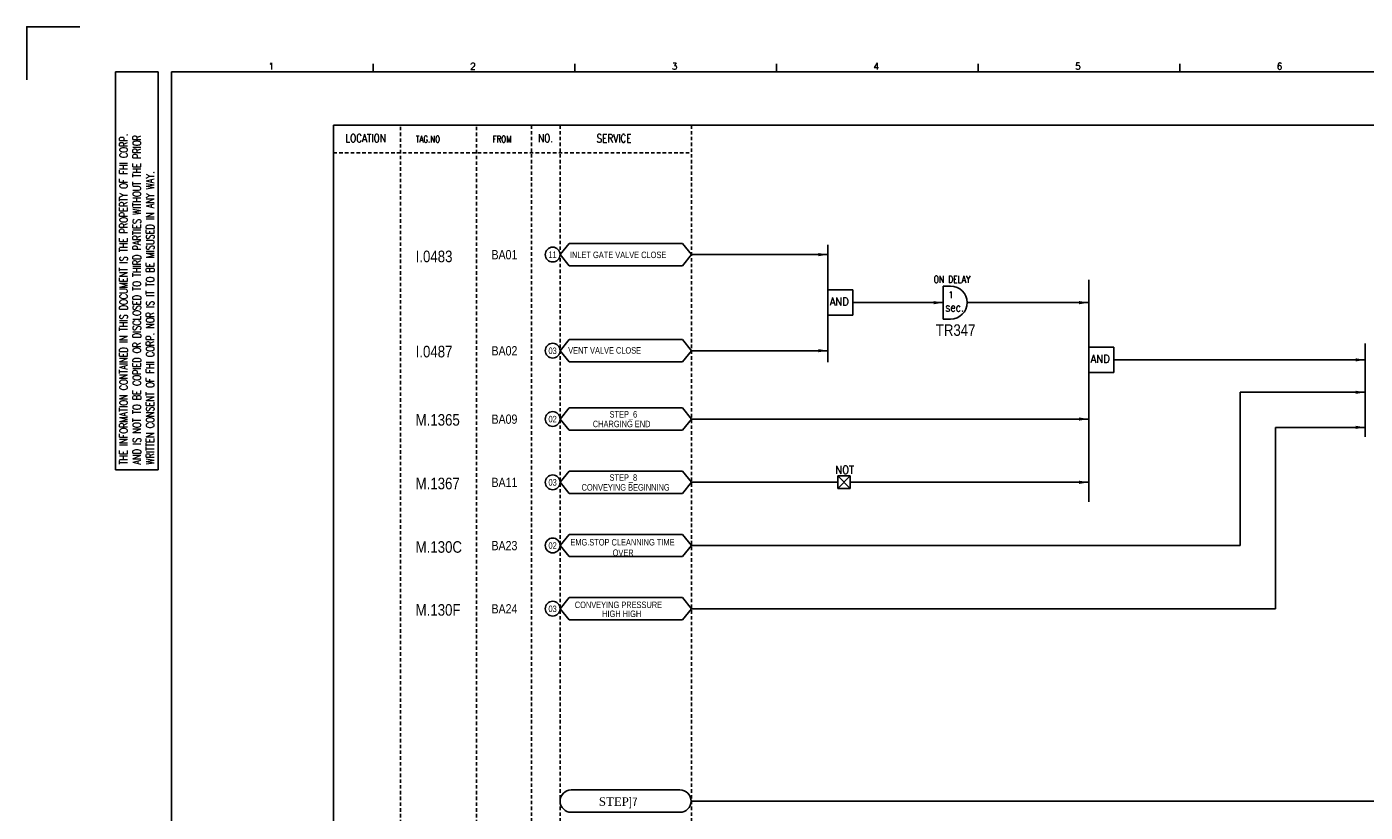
# Model space of a CAD drawing. Extents: x 2291 to 3257, y -142 to 541.
# Tile 2 of 4: x 2291 to 2870, y 200 to 541. Entities that reach past the tile are written whole.
import ezdxf
from ezdxf.enums import TextEntityAlignment as Align

# ---------------------------------------------------------------- set-up
doc = ezdxf.new("R2010")
doc.units = 0
doc.header["$MEASUREMENT"] = 0
doc.linetypes.add('HIDDEN', pattern=[4, 1.5, -1, 1.5])
doc.layers.get('0').update_dxf_attribs({"linetype": 'CONTINUOUS'})
doc.layers.get('DEFPOINTS').update_dxf_attribs({"linetype": 'CONTINUOUS'})
for name, color, linetype in [('CON', 4, 'CONTINUOUS'), ('DCS', 7, 'CONTINUOUS'), ('DIM', 3, 'CONTINUOUS'), ('HID', 2, 'HIDDEN'), ('圖框CON', 4, 'CONTINUOUS'), ('框線', 6, 'CONTINUOUS')]:
    doc.layers.add(name, color=color, linetype=linetype)
doc.styles.add('DAYUKP', font='complex', dxfattribs={"bigfont": 'DAYUKP.SHX'})
doc.styles.add('ROMANS', font='romans', dxfattribs={"width": 0.8})
doc.styles.add('style3', font='ARIALN.TTF')

# ---------------------------------------------------------------- blocks, each defined once
blk = doc.blocks.new('LEADER')
at = {"layer": 'CON'}
blk.add_solid([(0.85, -0.57), (0.85, -1.57), (3.85, -1.07)], dxfattribs=at)
blk = doc.blocks.new('1')
at = {"layer": 'DEFPOINTS'}
blk.add_lwpolyline([(1268.99, 689.33), (1246.02, 689.33), (1246.02, 666.36)], dxfattribs=at)
at = {"layer": '圖框CON'}
for p, q in [((1395.91, 669.85), (1395.91, 673.29)), ((1483.2, 669.85), (1483.2, 673.29)), ((1570.49, 669.85), (1570.49, 673.29)), ((1657.78, 669.85), (1657.78, 673.29)), ((1745.08, 669.85), (1745.08, 673.29)), ((1284.5, 669.81), (1302.87, 669.81)), ((1284.5, 497.52), (1284.5, 669.81)), ((1302.87, 497.52), (1302.87, 669.81)), ((1284.5, 497.52), (1302.87, 497.52))]:
    blk.add_line(p, q, dxfattribs=at)
at = {"layer": '框線'}
for p, q in [((1308.62, 669.81), (1308.62, 26.6)), ((2181.53, 669.81), (1308.62, 669.81))]:
    blk.add_line(p, q, dxfattribs=at)
at = {"style": 'DAYUKP'}
for s, p in [('1', (1350.64, 670.78)), ('2', (1437.93, 670.78)), ('3', (1525.22, 670.78)), ('4', (1612.51, 670.78)), ('5', (1699.8, 670.78)), ('6', (1787.1, 670.78))]:
    blk.add_text(s, height=2.87, dxfattribs=at).set_placement(p)
at = {"layer": 'DIM', "style": 'ROMANS', "width": 0.75}
for s, p in [('THE INFORMATION CONTAINED IN THIS DOCUMENT IS THE PROPERTY OF FHI CORP.', (1287.94, 499.82)), ('AND IS NOT TO BE COPIED OR DISCLOSED TO THIRD PARTIES WITHOUT THE PRIOR', (1293.68, 499.82)), ('WRITTEN CONSENT OF FHI CORP. NOR IS IT TO BE MISUSED IN ANY WAY.', (1299.43, 499.82))]:
    blk.add_text(s, height=3.4457, rotation=90, dxfattribs=at).set_placement(p, align=Align.MIDDLE_LEFT)

msp = doc.modelspace()

# ---------------------------------------------------------------- linework, layer by layer
at = {"layer": 'CON', "color": 6}
for p, q in [((2521.43, 441.94), (2525.33, 446.76)), ((2574.46, 446.76), (2525.33, 446.76)), ((2578.36, 441.94), (2574.46, 446.76)), ((2637.34, 446.18), (2637.34, 395.35)), ((2521.43, 441.94), (2525.33, 437.12)), ((2578.36, 441.94), (2574.46, 437.12)), ((2525.33, 437.12), (2574.46, 437.12)), ((2750.27, 430.97), (2750.27, 334.87)), ((2648.2, 426.62), (2637.34, 426.62)), ((2648.2, 415.66), (2648.2, 426.62)), ((2687.3, 428.28), (2687.3, 413.99)), ((2687.3, 428.28), (2690.48, 428.28)), ((2648.2, 415.66), (2637.34, 415.66)), ((2687.3, 413.99), (2690.48, 413.99)), ((2521.43, 400.33), (2525.33, 405.15)), ((2521.43, 400.33), (2525.33, 395.52)), ((2574.46, 405.15), (2525.33, 405.15)), ((2578.36, 400.33), (2574.46, 405.15)), ((2578.36, 400.33), (2574.46, 395.52)), ((2750.27, 390.88), (2750.27, 401.84)), ((2761.14, 401.84), (2750.27, 401.84)), ((2761.14, 390.88), (2761.14, 401.84)), ((2869.93, 403.45), (2869.93, 362.99)), ((2525.33, 395.52), (2574.46, 395.52)), ((2761.14, 390.88), (2750.27, 390.88)), ((2521.43, 370.74), (2525.33, 375.55)), ((2574.46, 375.55), (2525.33, 375.55)), ((2578.36, 370.74), (2574.46, 375.55)), ((2521.43, 370.74), (2525.33, 365.92)), ((2525.33, 365.92), (2574.46, 365.92)), ((2578.36, 370.74), (2574.46, 365.92)), ((2521.43, 343.36), (2525.33, 348.18)), ((2574.46, 348.18), (2525.33, 348.18)), ((2578.36, 343.36), (2574.46, 348.18)), ((2521.43, 343.36), (2525.33, 338.55)), ((2578.36, 343.36), (2574.46, 338.55)), ((2641.58, 346.09), (2647.04, 346.09)), ((2641.58, 346.09), (2647.04, 340.63)), ((2647.04, 346.09), (2641.58, 340.63)), ((2641.58, 340.63), (2641.58, 346.09)), ((2647.04, 346.09), (2647.04, 340.63)), ((2525.33, 338.55), (2574.46, 338.55)), ((2647.04, 340.63), (2641.58, 340.63)), ((2521.43, 315.99), (2525.33, 320.81)), ((2574.46, 320.81), (2525.33, 320.81)), ((2578.36, 315.99), (2574.46, 320.81)), ((2521.43, 315.99), (2525.33, 311.17)), ((2578.36, 315.99), (2574.46, 311.17)), ((2525.33, 311.17), (2574.46, 311.17)), ((2521.43, 288.62), (2525.33, 293.43)), ((2574.46, 293.43), (2525.33, 293.43)), ((2578.36, 288.62), (2574.46, 293.43)), ((2521.43, 288.62), (2525.33, 283.8)), ((2578.36, 288.62), (2574.46, 283.8)), ((2525.33, 283.8), (2574.46, 283.8)), ((2573.31, 210.13), (2526.24, 210.13)), ((2526.24, 200.5), (2573.31, 200.5))]:
    msp.add_line(p, q, dxfattribs=at)
at = {"layer": 'CON'}
for p, q in [((2637.34, 441.94), (2578.36, 441.94)), ((2648.2, 421.14), (2687.3, 421.14)), ((2750.27, 421.14), (2697.62, 421.14)), ((2578.36, 400.33), (2637.34, 400.33)), ((2869.93, 396.36), (2761.14, 396.36)), ((2815.8, 315.99), (2815.8, 382.32)), ((2815.8, 382.32), (2869.93, 382.32)), ((2578.36, 370.74), (2750.27, 370.74)), ((2831.04, 288.62), (2831.04, 367.14)), ((2831.04, 367.14), (2869.93, 367.14)), ((2578.36, 343.36), (2641.58, 343.36)), ((2647.04, 343.36), (2750.27, 343.36)), ((2578.36, 315.99), (2815.8, 315.99)), ((2578.36, 288.62), (2831.04, 288.62)), ((3023.56, 205.31), (2578.13, 205.31))]:
    msp.add_line(p, q, dxfattribs=at)
msp.add_lwpolyline([(2423.31, 497.94), (3137.31, 497.94), (3137.31, -1.86), (2423.31, -1.86)], close=True, dxfattribs=at)
for centre in [(2518.21, 441.94), (2518.21, 400.33), (2518.21, 370.74), (2518.21, 343.36), (2518.21, 315.99), (2518.21, 288.62)]:
    msp.add_circle(centre, 3.21, dxfattribs=at)
at = {"layer": 'CON', "color": 6}
for centre, radius, start, end in [((2690.48, 421.14), 7.14, 270, 90), ((2526.24, 205.31), 4.82, 90, 270), ((2573.31, 205.31), 4.82, 270, 90)]:
    msp.add_arc(centre, radius, start, end, dxfattribs=at)
at = {"layer": 'HID'}
for p, q in [((2452.36, 497.24), (2452.36, -1.86)), ((2485.28, 497.24), (2485.28, -1.86)), ((2509, 497.94), (2509, -1.88)), ((2521.43, 497.94), (2521.43, -1.88)), ((2578.36, 497.94), (2578.36, -1.86)), ((2423.31, 486.04), (2578.36, 486.04))]:
    msp.add_line(p, q, dxfattribs=at)

# ---------------------------------------------------------------- block references
msp.add_blockref('1', (1044.54, -148.75))
at = {"layer": 'CON', "xscale": 1.4, "yscale": 1.4, "zscale": 1.4}
for p in [(2631.95, 443.43), (2681.91, 422.63), (2744.88, 422.63), (2631.95, 401.82), (2864.54, 397.85), (2864.54, 383.81), (2744.88, 372.23), (2864.54, 368.63), (2744.88, 344.85)]:
    msp.add_blockref('LEADER', p, dxfattribs=at)

# ---------------------------------------------------------------- texts
at = {"layer": 'CON', "style": 'ROMANS'}
for s, height, width, p in [('LOCATION', 3.5, 0.8, (2437.23, 492.34)), ('NO.', 3.5, 0.8, (2515.13, 492.34)), ('SERVICE', 3.5, 0.8, (2544.78, 492.26)), ('1', 3.02, 0.8, (2690.54, 424.51)), ('sec.', 3.78, 0.8, (2692.2, 419.13)), ('NOT', 3.5, 0.9, (2644.58, 348.75))]:
    msp.add_text(s, height=height, dxfattribs=dict(at, width=width)).set_placement(p, align=Align.MIDDLE)
for s, height, width, p in [('TAG.NO', 2.8, 0.8, (2458.97, 489.68)), ('FROM', 2.8, 0.8, (2492.23, 489.68)), ('ON DELAY', 3.024, 0.8, (2683.14, 428.74)), ('AND', 3.5, 0.9, (2638.13, 418.82)), ('AND', 3.5, 0.9, (2751.07, 394.05))]:
    msp.add_text(s, height=height, dxfattribs=dict(at, width=width)).set_placement(p, align=Align.BOTTOM_LEFT)
at = {"layer": 'CON', "style": 'style3'}
for s, p in [('BA01', (2491.72, 441.89)), ('BA02', (2491.72, 400.28)), ('BA09', (2491.72, 370.69)), ('BA11', (2491.72, 343.31)), ('BA23', (2491.72, 315.94)), ('BA24', (2491.72, 288.57))]:
    msp.add_text(s, height=4, dxfattribs=at).set_placement(p, align=Align.MIDDLE_LEFT)
for s, p in [('11', (2516.39, 439.66)), ('INLET GATE VALVE CLOSE', (2525.68, 439.58)), ('03', (2516.39, 398.05)), ('VENT VALVE CLOSE', (2524.93, 398.23)), ('02', (2516.39, 368.46)), ('STEP_6', (2542.83, 370.53)), ('CHARGING END', (2535.59, 366.36)), ('03', (2516.39, 341.08)), ('CONVEYING BEGINNING', (2530.72, 338.9)), ('STEP_8', (2542.83, 343.16)), ('EMG.STOP CLEANNING TIME ', (2525.87, 315.15)), ('02', (2516.39, 313.71)), ('OVER', (2544.17, 310.61)), ('03', (2516.39, 286.33)), ('CONVEYING PRESSURE ', (2527.78, 288.06)), ('HIGH HIGH', (2539.61, 284.17))]:
    msp.add_text(s, height=2.8, dxfattribs=at).set_placement(p, align=Align.BOTTOM_LEFT)
at = {"layer": 'CON', "insert": (2538.21, 206.94), "char_height": 3.675, "width": 21.98, "attachment_point": 1, "style": 'style3'}
msp.add_mtext('{\\f@Batang|b0|i0|c0|p18;STEP\\fUniversalMath1 BT|b0|i0|c2|p16;]\\f細明體|b0|i0|c136|p49;7}', dxfattribs=at)
at = {"layer": 'DCS', "linetype": 'ByBlock', "style": 'style3'}
for s, p in [('I.0483', (2458.89, 438.65)), ('TR347', (2684.04, 406.74)), ('I.0487', (2458.89, 397.44)), ('M.1365', (2458.89, 367.89)), ('M.1367', (2458.89, 340.34)), ('M.130C', (2458.89, 312.85)), ('M.130F', (2458.89, 285.6))]:
    msp.add_text(s, height=5, dxfattribs=at).set_placement(p)

doc.saveas('drawing.dxf')
